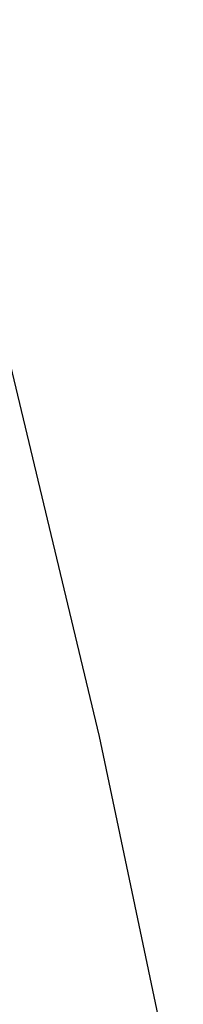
# Model space of a CAD drawing. Extents: x 0 to 370488, y 0 to 4202825.
# Tile 151 of 256: x 360068.385 to 360068.682, y 4200842.445 to 4200844.229. Entities that reach past the tile are written whole.
import ezdxf

# ---------------------------------------------------------------- set-up
doc = ezdxf.new("R2010")
doc.units = 0
doc.header["$LTSCALE"] = 0.5
doc.header["$MEASUREMENT"] = 0
doc.linetypes.add('CONTI', pattern=[0])
doc.layers.add('GORIZDEFAULT', color=32, linetype='CONTI')

msp = doc.modelspace()

# ---------------------------------------------------------------- linework, layer by layer
at = {"layer": 'GORIZDEFAULT', "color": 32}
msp.add_polyline3d([(360070.12, 4200832.46, 555.5), (360069.99, 4200834.03, 555.5), (360069.81, 4200835.6, 555.5), (360069.6, 4200837.17, 555.5), (360069.36, 4200838.71, 555.5), (360069.09, 4200840.19, 555.5), (360068.81, 4200841.6, 555.5), (360068.53, 4200842.93, 555.5), (360068.23, 4200844.18, 555.5), (360067.93, 4200845.38, 555.5), (360067.62, 4200846.57, 555.5), (360067.3, 4200847.75, 555.5), (360066.97, 4200848.97, 555.5), (360066.63, 4200850.24, 555.5), (360066.27, 4200851.58, 555.5), (360065.89, 4200852.97, 555.5), (360065.46, 4200854.4, 555.5), (360064.97, 4200855.84, 555.5), (360064.4, 4200857.26, 555.5), (360063.8365, 4200858.4554, 555.5)], dxfattribs=at)
msp.add_polyline3d([(360070.12, 4200832.46, 555.5), (360069.99, 4200834.03, 555.5), (360069.81, 4200835.6, 555.5), (360069.6, 4200837.17, 555.5), (360069.36, 4200838.71, 555.5), (360069.09, 4200840.19, 555.5), (360068.81, 4200841.6, 555.5), (360068.53, 4200842.93, 555.5), (360068.23, 4200844.18, 555.5), (360067.93, 4200845.38, 555.5), (360067.62, 4200846.57, 555.5), (360067.3, 4200847.75, 555.5), (360066.97, 4200848.97, 555.5), (360066.63, 4200850.24, 555.5), (360066.27, 4200851.58, 555.5), (360065.89, 4200852.97, 555.5), (360065.46, 4200854.4, 555.5), (360064.97, 4200855.84, 555.5), (360064.4, 4200857.26, 555.5), (360063.8365, 4200858.4554, 555.5)], dxfattribs=at)
msp.add_polyline3d([(360070.12, 4200832.46, 555.5), (360069.99, 4200834.03, 555.5), (360069.81, 4200835.6, 555.5), (360069.6, 4200837.17, 555.5), (360069.36, 4200838.71, 555.5), (360069.09, 4200840.19, 555.5), (360068.81, 4200841.6, 555.5), (360068.53, 4200842.93, 555.5), (360068.23, 4200844.18, 555.5), (360067.93, 4200845.38, 555.5), (360067.62, 4200846.57, 555.5), (360067.3, 4200847.75, 555.5), (360066.97, 4200848.97, 555.5), (360066.63, 4200850.24, 555.5), (360066.27, 4200851.58, 555.5), (360065.89, 4200852.97, 555.5), (360065.46, 4200854.4, 555.5), (360064.97, 4200855.84, 555.5), (360064.4, 4200857.26, 555.5), (360063.8365, 4200858.4554, 555.5)], dxfattribs=at)
msp.add_polyline3d([(360070.12, 4200832.46, 555.5), (360069.99, 4200834.03, 555.5), (360069.81, 4200835.6, 555.5), (360069.6, 4200837.17, 555.5), (360069.36, 4200838.71, 555.5), (360069.09, 4200840.19, 555.5), (360068.81, 4200841.6, 555.5), (360068.53, 4200842.93, 555.5), (360068.23, 4200844.18, 555.5), (360067.93, 4200845.38, 555.5), (360067.62, 4200846.57, 555.5), (360067.3, 4200847.75, 555.5), (360066.97, 4200848.97, 555.5), (360066.63, 4200850.24, 555.5), (360066.27, 4200851.58, 555.5), (360065.89, 4200852.97, 555.5), (360065.46, 4200854.4, 555.5), (360064.97, 4200855.84, 555.5), (360064.4, 4200857.26, 555.5), (360063.8365, 4200858.4554, 555.5)], dxfattribs=at)
msp.add_polyline3d([(360070.12, 4200832.46, 555.5), (360069.99, 4200834.03, 555.5), (360069.81, 4200835.6, 555.5), (360069.6, 4200837.17, 555.5), (360069.36, 4200838.71, 555.5), (360069.09, 4200840.19, 555.5), (360068.81, 4200841.6, 555.5), (360068.53, 4200842.93, 555.5), (360068.23, 4200844.18, 555.5), (360067.93, 4200845.38, 555.5), (360067.62, 4200846.57, 555.5), (360067.3, 4200847.75, 555.5), (360066.97, 4200848.97, 555.5), (360066.63, 4200850.24, 555.5), (360066.27, 4200851.58, 555.5), (360065.89, 4200852.97, 555.5), (360065.46, 4200854.4, 555.5), (360064.97, 4200855.84, 555.5), (360064.4, 4200857.26, 555.5), (360063.8365, 4200858.4554, 555.5)], dxfattribs=at)
msp.add_polyline3d([(360070.12, 4200832.46, 555.5), (360069.99, 4200834.03, 555.5), (360069.81, 4200835.6, 555.5), (360069.6, 4200837.17, 555.5), (360069.36, 4200838.71, 555.5), (360069.09, 4200840.19, 555.5), (360068.81, 4200841.6, 555.5), (360068.53, 4200842.93, 555.5), (360068.23, 4200844.18, 555.5), (360067.93, 4200845.38, 555.5), (360067.62, 4200846.57, 555.5), (360067.3, 4200847.75, 555.5), (360066.97, 4200848.97, 555.5), (360066.63, 4200850.24, 555.5), (360066.27, 4200851.58, 555.5), (360065.89, 4200852.97, 555.5), (360065.46, 4200854.4, 555.5), (360064.97, 4200855.84, 555.5), (360064.4, 4200857.26, 555.5), (360063.8365, 4200858.4554, 555.5)], dxfattribs=at)
msp.add_polyline3d([(360070.12, 4200832.46, 555.5), (360069.99, 4200834.03, 555.5), (360069.81, 4200835.6, 555.5), (360069.6, 4200837.17, 555.5), (360069.36, 4200838.71, 555.5), (360069.09, 4200840.19, 555.5), (360068.81, 4200841.6, 555.5), (360068.53, 4200842.93, 555.5), (360068.23, 4200844.18, 555.5), (360067.93, 4200845.38, 555.5), (360067.62, 4200846.57, 555.5), (360067.3, 4200847.75, 555.5), (360066.97, 4200848.97, 555.5), (360066.63, 4200850.24, 555.5), (360066.27, 4200851.58, 555.5), (360065.89, 4200852.97, 555.5), (360065.46, 4200854.4, 555.5), (360064.97, 4200855.84, 555.5), (360064.4, 4200857.26, 555.5), (360063.8365, 4200858.4554, 555.5)], dxfattribs=at)
msp.add_polyline3d([(360070.12, 4200832.46, 555.5), (360069.99, 4200834.03, 555.5), (360069.81, 4200835.6, 555.5), (360069.6, 4200837.17, 555.5), (360069.36, 4200838.71, 555.5), (360069.09, 4200840.19, 555.5), (360068.81, 4200841.6, 555.5), (360068.53, 4200842.93, 555.5), (360068.23, 4200844.18, 555.5), (360067.93, 4200845.38, 555.5), (360067.62, 4200846.57, 555.5), (360067.3, 4200847.75, 555.5), (360066.97, 4200848.97, 555.5), (360066.63, 4200850.24, 555.5), (360066.27, 4200851.58, 555.5), (360065.89, 4200852.97, 555.5), (360065.46, 4200854.4, 555.5), (360064.97, 4200855.84, 555.5), (360064.4, 4200857.26, 555.5), (360063.8365, 4200858.4554, 555.5)], dxfattribs=at)
msp.add_polyline3d([(360070.12, 4200832.46, 555.5), (360069.99, 4200834.03, 555.5), (360069.81, 4200835.6, 555.5), (360069.6, 4200837.17, 555.5), (360069.36, 4200838.71, 555.5), (360069.09, 4200840.19, 555.5), (360068.81, 4200841.6, 555.5), (360068.53, 4200842.93, 555.5), (360068.23, 4200844.18, 555.5), (360067.93, 4200845.38, 555.5), (360067.62, 4200846.57, 555.5), (360067.3, 4200847.75, 555.5), (360066.97, 4200848.97, 555.5), (360066.63, 4200850.24, 555.5), (360066.27, 4200851.58, 555.5), (360065.89, 4200852.97, 555.5), (360065.46, 4200854.4, 555.5), (360064.97, 4200855.84, 555.5), (360064.4, 4200857.26, 555.5), (360063.8365, 4200858.4554, 555.5)], dxfattribs=at)
msp.add_polyline3d([(360070.12, 4200832.46, 555.5), (360069.99, 4200834.03, 555.5), (360069.81, 4200835.6, 555.5), (360069.6, 4200837.17, 555.5), (360069.36, 4200838.71, 555.5), (360069.09, 4200840.19, 555.5), (360068.81, 4200841.6, 555.5), (360068.53, 4200842.93, 555.5), (360068.23, 4200844.18, 555.5), (360067.93, 4200845.38, 555.5), (360067.62, 4200846.57, 555.5), (360067.3, 4200847.75, 555.5), (360066.97, 4200848.97, 555.5), (360066.63, 4200850.24, 555.5), (360066.27, 4200851.58, 555.5), (360065.89, 4200852.97, 555.5), (360065.46, 4200854.4, 555.5), (360064.97, 4200855.84, 555.5), (360064.4, 4200857.26, 555.5), (360063.8365, 4200858.4554, 555.5)], dxfattribs=at)
msp.add_polyline3d([(360070.12, 4200832.46, 555.5), (360069.99, 4200834.03, 555.5), (360069.81, 4200835.6, 555.5), (360069.6, 4200837.17, 555.5), (360069.36, 4200838.71, 555.5), (360069.09, 4200840.19, 555.5), (360068.81, 4200841.6, 555.5), (360068.53, 4200842.93, 555.5), (360068.23, 4200844.18, 555.5), (360067.93, 4200845.38, 555.5), (360067.62, 4200846.57, 555.5), (360067.3, 4200847.75, 555.5), (360066.97, 4200848.97, 555.5), (360066.63, 4200850.24, 555.5), (360066.27, 4200851.58, 555.5), (360065.89, 4200852.97, 555.5), (360065.46, 4200854.4, 555.5), (360064.97, 4200855.84, 555.5), (360064.4, 4200857.26, 555.5), (360063.8365, 4200858.4554, 555.5)], dxfattribs=at)
msp.add_polyline3d([(360070.12, 4200832.46, 555.5), (360069.99, 4200834.03, 555.5), (360069.81, 4200835.6, 555.5), (360069.6, 4200837.17, 555.5), (360069.36, 4200838.71, 555.5), (360069.09, 4200840.19, 555.5), (360068.81, 4200841.6, 555.5), (360068.53, 4200842.93, 555.5), (360068.23, 4200844.18, 555.5), (360067.93, 4200845.38, 555.5), (360067.62, 4200846.57, 555.5), (360067.3, 4200847.75, 555.5), (360066.97, 4200848.97, 555.5), (360066.63, 4200850.24, 555.5), (360066.27, 4200851.58, 555.5), (360065.89, 4200852.97, 555.5), (360065.46, 4200854.4, 555.5), (360064.97, 4200855.84, 555.5), (360064.4, 4200857.26, 555.5), (360063.8365, 4200858.4554, 555.5)], dxfattribs=at)
msp.add_polyline3d([(360070.12, 4200832.46, 555.5), (360069.99, 4200834.03, 555.5), (360069.81, 4200835.6, 555.5), (360069.6, 4200837.17, 555.5), (360069.36, 4200838.71, 555.5), (360069.09, 4200840.19, 555.5), (360068.81, 4200841.6, 555.5), (360068.53, 4200842.93, 555.5), (360068.23, 4200844.18, 555.5), (360067.93, 4200845.38, 555.5), (360067.62, 4200846.57, 555.5), (360067.3, 4200847.75, 555.5), (360066.97, 4200848.97, 555.5), (360066.63, 4200850.24, 555.5), (360066.27, 4200851.58, 555.5), (360065.89, 4200852.97, 555.5), (360065.46, 4200854.4, 555.5), (360064.97, 4200855.84, 555.5), (360064.4, 4200857.26, 555.5), (360063.8365, 4200858.4554, 555.5)], dxfattribs=at)
msp.add_polyline3d([(360070.12, 4200832.46, 555.5), (360069.99, 4200834.03, 555.5), (360069.81, 4200835.6, 555.5), (360069.6, 4200837.17, 555.5), (360069.36, 4200838.71, 555.5), (360069.09, 4200840.19, 555.5), (360068.81, 4200841.6, 555.5), (360068.53, 4200842.93, 555.5), (360068.23, 4200844.18, 555.5), (360067.93, 4200845.38, 555.5), (360067.62, 4200846.57, 555.5), (360067.3, 4200847.75, 555.5), (360066.97, 4200848.97, 555.5), (360066.63, 4200850.24, 555.5), (360066.27, 4200851.58, 555.5), (360065.89, 4200852.97, 555.5), (360065.46, 4200854.4, 555.5), (360064.97, 4200855.84, 555.5), (360064.4, 4200857.26, 555.5), (360063.8365, 4200858.4554, 555.5)], dxfattribs=at)
msp.add_polyline3d([(360070.12, 4200832.46, 555.5), (360069.99, 4200834.03, 555.5), (360069.81, 4200835.6, 555.5), (360069.6, 4200837.17, 555.5), (360069.36, 4200838.71, 555.5), (360069.09, 4200840.19, 555.5), (360068.81, 4200841.6, 555.5), (360068.53, 4200842.93, 555.5), (360068.23, 4200844.18, 555.5), (360067.93, 4200845.38, 555.5), (360067.62, 4200846.57, 555.5), (360067.3, 4200847.75, 555.5), (360066.97, 4200848.97, 555.5), (360066.63, 4200850.24, 555.5), (360066.27, 4200851.58, 555.5), (360065.89, 4200852.97, 555.5), (360065.46, 4200854.4, 555.5), (360064.97, 4200855.84, 555.5), (360064.4, 4200857.26, 555.5), (360063.8365, 4200858.4554, 555.5)], dxfattribs=at)
msp.add_polyline3d([(360070.12, 4200832.46, 555.5), (360069.99, 4200834.03, 555.5), (360069.81, 4200835.6, 555.5), (360069.6, 4200837.17, 555.5), (360069.36, 4200838.71, 555.5), (360069.09, 4200840.19, 555.5), (360068.81, 4200841.6, 555.5), (360068.53, 4200842.93, 555.5), (360068.23, 4200844.18, 555.5), (360067.93, 4200845.38, 555.5), (360067.62, 4200846.57, 555.5), (360067.3, 4200847.75, 555.5), (360066.97, 4200848.97, 555.5), (360066.63, 4200850.24, 555.5), (360066.27, 4200851.58, 555.5), (360065.89, 4200852.97, 555.5), (360065.46, 4200854.4, 555.5), (360064.97, 4200855.84, 555.5), (360064.4, 4200857.26, 555.5), (360063.8365, 4200858.4554, 555.5)], dxfattribs=at)
msp.add_polyline3d([(360070.12, 4200832.46, 555.5), (360069.99, 4200834.03, 555.5), (360069.81, 4200835.6, 555.5), (360069.6, 4200837.17, 555.5), (360069.36, 4200838.71, 555.5), (360069.09, 4200840.19, 555.5), (360068.81, 4200841.6, 555.5), (360068.53, 4200842.93, 555.5), (360068.23, 4200844.18, 555.5), (360067.93, 4200845.38, 555.5), (360067.62, 4200846.57, 555.5), (360067.3, 4200847.75, 555.5), (360066.97, 4200848.97, 555.5), (360066.63, 4200850.24, 555.5), (360066.27, 4200851.58, 555.5), (360065.89, 4200852.97, 555.5), (360065.46, 4200854.4, 555.5), (360064.97, 4200855.84, 555.5), (360064.4, 4200857.26, 555.5), (360063.8365, 4200858.4554, 555.5)], dxfattribs=at)
msp.add_polyline3d([(360070.12, 4200832.46, 555.5), (360069.99, 4200834.03, 555.5), (360069.81, 4200835.6, 555.5), (360069.6, 4200837.17, 555.5), (360069.36, 4200838.71, 555.5), (360069.09, 4200840.19, 555.5), (360068.81, 4200841.6, 555.5), (360068.53, 4200842.93, 555.5), (360068.23, 4200844.18, 555.5), (360067.93, 4200845.38, 555.5), (360067.62, 4200846.57, 555.5), (360067.3, 4200847.75, 555.5), (360066.97, 4200848.97, 555.5), (360066.63, 4200850.24, 555.5), (360066.27, 4200851.58, 555.5), (360065.89, 4200852.97, 555.5), (360065.46, 4200854.4, 555.5), (360064.97, 4200855.84, 555.5), (360064.4, 4200857.26, 555.5), (360063.8365, 4200858.4554, 555.5)], dxfattribs=at)
msp.add_polyline3d([(360070.12, 4200832.46, 555.5), (360069.99, 4200834.03, 555.5), (360069.81, 4200835.6, 555.5), (360069.6, 4200837.17, 555.5), (360069.36, 4200838.71, 555.5), (360069.09, 4200840.19, 555.5), (360068.81, 4200841.6, 555.5), (360068.53, 4200842.93, 555.5), (360068.23, 4200844.18, 555.5), (360067.93, 4200845.38, 555.5), (360067.62, 4200846.57, 555.5), (360067.3, 4200847.75, 555.5), (360066.97, 4200848.97, 555.5), (360066.63, 4200850.24, 555.5), (360066.27, 4200851.58, 555.5), (360065.89, 4200852.97, 555.5), (360065.46, 4200854.4, 555.5), (360064.97, 4200855.84, 555.5), (360064.4, 4200857.26, 555.5), (360063.8365, 4200858.4554, 555.5)], dxfattribs=at)
msp.add_polyline3d([(360070.12, 4200832.46, 555.5), (360069.99, 4200834.03, 555.5), (360069.81, 4200835.6, 555.5), (360069.6, 4200837.17, 555.5), (360069.36, 4200838.71, 555.5), (360069.09, 4200840.19, 555.5), (360068.81, 4200841.6, 555.5), (360068.53, 4200842.93, 555.5), (360068.23, 4200844.18, 555.5), (360067.93, 4200845.38, 555.5), (360067.62, 4200846.57, 555.5), (360067.3, 4200847.75, 555.5), (360066.97, 4200848.97, 555.5), (360066.63, 4200850.24, 555.5), (360066.27, 4200851.58, 555.5), (360065.89, 4200852.97, 555.5), (360065.46, 4200854.4, 555.5), (360064.97, 4200855.84, 555.5), (360064.4, 4200857.26, 555.5), (360063.8365, 4200858.4554, 555.5)], dxfattribs=at)
msp.add_polyline3d([(360070.12, 4200832.46, 555.5), (360069.99, 4200834.03, 555.5), (360069.81, 4200835.6, 555.5), (360069.6, 4200837.17, 555.5), (360069.36, 4200838.71, 555.5), (360069.09, 4200840.19, 555.5), (360068.81, 4200841.6, 555.5), (360068.53, 4200842.93, 555.5), (360068.23, 4200844.18, 555.5), (360067.93, 4200845.38, 555.5), (360067.62, 4200846.57, 555.5), (360067.3, 4200847.75, 555.5), (360066.97, 4200848.97, 555.5), (360066.63, 4200850.24, 555.5), (360066.27, 4200851.58, 555.5), (360065.89, 4200852.97, 555.5), (360065.46, 4200854.4, 555.5), (360064.97, 4200855.84, 555.5), (360064.4, 4200857.26, 555.5), (360063.8365, 4200858.4554, 555.5)], dxfattribs=at)
msp.add_polyline3d([(360070.12, 4200832.46, 555.5), (360069.99, 4200834.03, 555.5), (360069.81, 4200835.6, 555.5), (360069.6, 4200837.17, 555.5), (360069.36, 4200838.71, 555.5), (360069.09, 4200840.19, 555.5), (360068.81, 4200841.6, 555.5), (360068.53, 4200842.93, 555.5), (360068.23, 4200844.18, 555.5), (360067.93, 4200845.38, 555.5), (360067.62, 4200846.57, 555.5), (360067.3, 4200847.75, 555.5), (360066.97, 4200848.97, 555.5), (360066.63, 4200850.24, 555.5), (360066.27, 4200851.58, 555.5), (360065.89, 4200852.97, 555.5), (360065.46, 4200854.4, 555.5), (360064.97, 4200855.84, 555.5), (360064.4, 4200857.26, 555.5), (360063.8365, 4200858.4554, 555.5)], dxfattribs=at)
msp.add_polyline3d([(360070.12, 4200832.46, 555.5), (360069.99, 4200834.03, 555.5), (360069.81, 4200835.6, 555.5), (360069.6, 4200837.17, 555.5), (360069.36, 4200838.71, 555.5), (360069.09, 4200840.19, 555.5), (360068.81, 4200841.6, 555.5), (360068.53, 4200842.93, 555.5), (360068.23, 4200844.18, 555.5), (360067.93, 4200845.38, 555.5), (360067.62, 4200846.57, 555.5), (360067.3, 4200847.75, 555.5), (360066.97, 4200848.97, 555.5), (360066.63, 4200850.24, 555.5), (360066.27, 4200851.58, 555.5), (360065.89, 4200852.97, 555.5), (360065.46, 4200854.4, 555.5), (360064.97, 4200855.84, 555.5), (360064.4, 4200857.26, 555.5), (360063.8365, 4200858.4554, 555.5)], dxfattribs=at)
msp.add_polyline3d([(360070.12, 4200832.46, 555.5), (360069.99, 4200834.03, 555.5), (360069.81, 4200835.6, 555.5), (360069.6, 4200837.17, 555.5), (360069.36, 4200838.71, 555.5), (360069.09, 4200840.19, 555.5), (360068.81, 4200841.6, 555.5), (360068.53, 4200842.93, 555.5), (360068.23, 4200844.18, 555.5), (360067.93, 4200845.38, 555.5), (360067.62, 4200846.57, 555.5), (360067.3, 4200847.75, 555.5), (360066.97, 4200848.97, 555.5), (360066.63, 4200850.24, 555.5), (360066.27, 4200851.58, 555.5), (360065.89, 4200852.97, 555.5), (360065.46, 4200854.4, 555.5), (360064.97, 4200855.84, 555.5), (360064.4, 4200857.26, 555.5), (360063.8365, 4200858.4554, 555.5)], dxfattribs=at)
msp.add_polyline3d([(360070.12, 4200832.46, 555.5), (360069.99, 4200834.03, 555.5), (360069.81, 4200835.6, 555.5), (360069.6, 4200837.17, 555.5), (360069.36, 4200838.71, 555.5), (360069.09, 4200840.19, 555.5), (360068.81, 4200841.6, 555.5), (360068.53, 4200842.93, 555.5), (360068.23, 4200844.18, 555.5), (360067.93, 4200845.38, 555.5), (360067.62, 4200846.57, 555.5), (360067.3, 4200847.75, 555.5), (360066.97, 4200848.97, 555.5), (360066.63, 4200850.24, 555.5), (360066.27, 4200851.58, 555.5), (360065.89, 4200852.97, 555.5), (360065.46, 4200854.4, 555.5), (360064.97, 4200855.84, 555.5), (360064.4, 4200857.26, 555.5), (360063.8365, 4200858.4554, 555.5)], dxfattribs=at)
msp.add_polyline3d([(360070.12, 4200832.46, 555.5), (360069.99, 4200834.03, 555.5), (360069.81, 4200835.6, 555.5), (360069.6, 4200837.17, 555.5), (360069.36, 4200838.71, 555.5), (360069.09, 4200840.19, 555.5), (360068.81, 4200841.6, 555.5), (360068.53, 4200842.93, 555.5), (360068.23, 4200844.18, 555.5), (360067.93, 4200845.38, 555.5), (360067.62, 4200846.57, 555.5), (360067.3, 4200847.75, 555.5), (360066.97, 4200848.97, 555.5), (360066.63, 4200850.24, 555.5), (360066.27, 4200851.58, 555.5), (360065.89, 4200852.97, 555.5), (360065.46, 4200854.4, 555.5), (360064.97, 4200855.84, 555.5), (360064.4, 4200857.26, 555.5), (360063.8365, 4200858.4554, 555.5)], dxfattribs=at)
msp.add_polyline3d([(360070.12, 4200832.46, 555.5), (360069.99, 4200834.03, 555.5), (360069.81, 4200835.6, 555.5), (360069.6, 4200837.17, 555.5), (360069.36, 4200838.71, 555.5), (360069.09, 4200840.19, 555.5), (360068.81, 4200841.6, 555.5), (360068.53, 4200842.93, 555.5), (360068.23, 4200844.18, 555.5), (360067.93, 4200845.38, 555.5), (360067.62, 4200846.57, 555.5), (360067.3, 4200847.75, 555.5), (360066.97, 4200848.97, 555.5), (360066.63, 4200850.24, 555.5), (360066.27, 4200851.58, 555.5), (360065.89, 4200852.97, 555.5), (360065.46, 4200854.4, 555.5), (360064.97, 4200855.84, 555.5), (360064.4, 4200857.26, 555.5), (360063.8365, 4200858.4554, 555.5)], dxfattribs=at)
msp.add_polyline3d([(360070.12, 4200832.46, 555.5), (360069.99, 4200834.03, 555.5), (360069.81, 4200835.6, 555.5), (360069.6, 4200837.17, 555.5), (360069.36, 4200838.71, 555.5), (360069.09, 4200840.19, 555.5), (360068.81, 4200841.6, 555.5), (360068.53, 4200842.93, 555.5), (360068.23, 4200844.18, 555.5), (360067.93, 4200845.38, 555.5), (360067.62, 4200846.57, 555.5), (360067.3, 4200847.75, 555.5), (360066.97, 4200848.97, 555.5), (360066.63, 4200850.24, 555.5), (360066.27, 4200851.58, 555.5), (360065.89, 4200852.97, 555.5), (360065.46, 4200854.4, 555.5), (360064.97, 4200855.84, 555.5), (360064.4, 4200857.26, 555.5), (360063.8365, 4200858.4554, 555.5)], dxfattribs=at)
msp.add_polyline3d([(360070.12, 4200832.46, 555.5), (360069.99, 4200834.03, 555.5), (360069.81, 4200835.6, 555.5), (360069.6, 4200837.17, 555.5), (360069.36, 4200838.71, 555.5), (360069.09, 4200840.19, 555.5), (360068.81, 4200841.6, 555.5), (360068.53, 4200842.93, 555.5), (360068.23, 4200844.18, 555.5), (360067.93, 4200845.38, 555.5), (360067.62, 4200846.57, 555.5), (360067.3, 4200847.75, 555.5), (360066.97, 4200848.97, 555.5), (360066.63, 4200850.24, 555.5), (360066.27, 4200851.58, 555.5), (360065.89, 4200852.97, 555.5), (360065.46, 4200854.4, 555.5), (360064.97, 4200855.84, 555.5), (360064.4, 4200857.26, 555.5), (360063.8365, 4200858.4554, 555.5)], dxfattribs=at)
msp.add_polyline3d([(360070.12, 4200832.46, 555.5), (360069.99, 4200834.03, 555.5), (360069.81, 4200835.6, 555.5), (360069.6, 4200837.17, 555.5), (360069.36, 4200838.71, 555.5), (360069.09, 4200840.19, 555.5), (360068.81, 4200841.6, 555.5), (360068.53, 4200842.93, 555.5), (360068.23, 4200844.18, 555.5), (360067.93, 4200845.38, 555.5), (360067.62, 4200846.57, 555.5), (360067.3, 4200847.75, 555.5), (360066.97, 4200848.97, 555.5), (360066.63, 4200850.24, 555.5), (360066.27, 4200851.58, 555.5), (360065.89, 4200852.97, 555.5), (360065.46, 4200854.4, 555.5), (360064.97, 4200855.84, 555.5), (360064.4, 4200857.26, 555.5), (360063.8365, 4200858.4554, 555.5)], dxfattribs=at)
msp.add_polyline3d([(360070.12, 4200832.46, 555.5), (360069.99, 4200834.03, 555.5), (360069.81, 4200835.6, 555.5), (360069.6, 4200837.17, 555.5), (360069.36, 4200838.71, 555.5), (360069.09, 4200840.19, 555.5), (360068.81, 4200841.6, 555.5), (360068.53, 4200842.93, 555.5), (360068.23, 4200844.18, 555.5), (360067.93, 4200845.38, 555.5), (360067.62, 4200846.57, 555.5), (360067.3, 4200847.75, 555.5), (360066.97, 4200848.97, 555.5), (360066.63, 4200850.24, 555.5), (360066.27, 4200851.58, 555.5), (360065.89, 4200852.97, 555.5), (360065.46, 4200854.4, 555.5), (360064.97, 4200855.84, 555.5), (360064.4, 4200857.26, 555.5), (360063.8365, 4200858.4554, 555.5)], dxfattribs=at)
msp.add_polyline3d([(360070.12, 4200832.46, 555.5), (360069.99, 4200834.03, 555.5), (360069.81, 4200835.6, 555.5), (360069.6, 4200837.17, 555.5), (360069.36, 4200838.71, 555.5), (360069.09, 4200840.19, 555.5), (360068.81, 4200841.6, 555.5), (360068.53, 4200842.93, 555.5), (360068.23, 4200844.18, 555.5), (360067.93, 4200845.38, 555.5), (360067.62, 4200846.57, 555.5), (360067.3, 4200847.75, 555.5), (360066.97, 4200848.97, 555.5), (360066.63, 4200850.24, 555.5), (360066.27, 4200851.58, 555.5), (360065.89, 4200852.97, 555.5), (360065.46, 4200854.4, 555.5), (360064.97, 4200855.84, 555.5), (360064.4, 4200857.26, 555.5), (360063.8365, 4200858.4554, 555.5)], dxfattribs=at)
msp.add_polyline3d([(360070.12, 4200832.46, 555.5), (360069.99, 4200834.03, 555.5), (360069.81, 4200835.6, 555.5), (360069.6, 4200837.17, 555.5), (360069.36, 4200838.71, 555.5), (360069.09, 4200840.19, 555.5), (360068.81, 4200841.6, 555.5), (360068.53, 4200842.93, 555.5), (360068.23, 4200844.18, 555.5), (360067.93, 4200845.38, 555.5), (360067.62, 4200846.57, 555.5), (360067.3, 4200847.75, 555.5), (360066.97, 4200848.97, 555.5), (360066.63, 4200850.24, 555.5), (360066.27, 4200851.58, 555.5), (360065.89, 4200852.97, 555.5), (360065.46, 4200854.4, 555.5), (360064.97, 4200855.84, 555.5), (360064.4, 4200857.26, 555.5), (360063.8365, 4200858.4554, 555.5)], dxfattribs=at)
msp.add_polyline3d([(360070.12, 4200832.46, 555.5), (360069.99, 4200834.03, 555.5), (360069.81, 4200835.6, 555.5), (360069.6, 4200837.17, 555.5), (360069.36, 4200838.71, 555.5), (360069.09, 4200840.19, 555.5), (360068.81, 4200841.6, 555.5), (360068.53, 4200842.93, 555.5), (360068.23, 4200844.18, 555.5), (360067.93, 4200845.38, 555.5), (360067.62, 4200846.57, 555.5), (360067.3, 4200847.75, 555.5), (360066.97, 4200848.97, 555.5), (360066.63, 4200850.24, 555.5), (360066.27, 4200851.58, 555.5), (360065.89, 4200852.97, 555.5), (360065.46, 4200854.4, 555.5), (360064.97, 4200855.84, 555.5), (360064.4, 4200857.26, 555.5), (360063.8365, 4200858.4554, 555.5)], dxfattribs=at)
msp.add_polyline3d([(360070.12, 4200832.46, 555.5), (360069.99, 4200834.03, 555.5), (360069.81, 4200835.6, 555.5), (360069.6, 4200837.17, 555.5), (360069.36, 4200838.71, 555.5), (360069.09, 4200840.19, 555.5), (360068.81, 4200841.6, 555.5), (360068.53, 4200842.93, 555.5), (360068.23, 4200844.18, 555.5), (360067.93, 4200845.38, 555.5), (360067.62, 4200846.57, 555.5), (360067.3, 4200847.75, 555.5), (360066.97, 4200848.97, 555.5), (360066.63, 4200850.24, 555.5), (360066.27, 4200851.58, 555.5), (360065.89, 4200852.97, 555.5), (360065.46, 4200854.4, 555.5), (360064.97, 4200855.84, 555.5), (360064.4, 4200857.26, 555.5), (360063.8365, 4200858.4554, 555.5)], dxfattribs=at)
msp.add_polyline3d([(360070.12, 4200832.46, 555.5), (360069.99, 4200834.03, 555.5), (360069.81, 4200835.6, 555.5), (360069.6, 4200837.17, 555.5), (360069.36, 4200838.71, 555.5), (360069.09, 4200840.19, 555.5), (360068.81, 4200841.6, 555.5), (360068.53, 4200842.93, 555.5), (360068.23, 4200844.18, 555.5), (360067.93, 4200845.38, 555.5), (360067.62, 4200846.57, 555.5), (360067.3, 4200847.75, 555.5), (360066.97, 4200848.97, 555.5), (360066.63, 4200850.24, 555.5), (360066.27, 4200851.58, 555.5), (360065.89, 4200852.97, 555.5), (360065.46, 4200854.4, 555.5), (360064.97, 4200855.84, 555.5), (360064.4, 4200857.26, 555.5), (360063.8365, 4200858.4554, 555.5)], dxfattribs=at)
msp.add_polyline3d([(360070.12, 4200832.46, 555.5), (360069.99, 4200834.03, 555.5), (360069.81, 4200835.6, 555.5), (360069.6, 4200837.17, 555.5), (360069.36, 4200838.71, 555.5), (360069.09, 4200840.19, 555.5), (360068.81, 4200841.6, 555.5), (360068.53, 4200842.93, 555.5), (360068.23, 4200844.18, 555.5), (360067.93, 4200845.38, 555.5), (360067.62, 4200846.57, 555.5), (360067.3, 4200847.75, 555.5), (360066.97, 4200848.97, 555.5), (360066.63, 4200850.24, 555.5), (360066.27, 4200851.58, 555.5), (360065.89, 4200852.97, 555.5), (360065.46, 4200854.4, 555.5), (360064.97, 4200855.84, 555.5), (360064.4, 4200857.26, 555.5), (360063.8365, 4200858.4554, 555.5)], dxfattribs=at)
msp.add_polyline3d([(360070.12, 4200832.46, 555.5), (360069.99, 4200834.03, 555.5), (360069.81, 4200835.6, 555.5), (360069.6, 4200837.17, 555.5), (360069.36, 4200838.71, 555.5), (360069.09, 4200840.19, 555.5), (360068.81, 4200841.6, 555.5), (360068.53, 4200842.93, 555.5), (360068.23, 4200844.18, 555.5), (360067.93, 4200845.38, 555.5), (360067.62, 4200846.57, 555.5), (360067.3, 4200847.75, 555.5), (360066.97, 4200848.97, 555.5), (360066.63, 4200850.24, 555.5), (360066.27, 4200851.58, 555.5), (360065.89, 4200852.97, 555.5), (360065.46, 4200854.4, 555.5), (360064.97, 4200855.84, 555.5), (360064.4, 4200857.26, 555.5), (360063.8365, 4200858.4554, 555.5)], dxfattribs=at)
msp.add_polyline3d([(360070.12, 4200832.46, 555.5), (360069.99, 4200834.03, 555.5), (360069.81, 4200835.6, 555.5), (360069.6, 4200837.17, 555.5), (360069.36, 4200838.71, 555.5), (360069.09, 4200840.19, 555.5), (360068.81, 4200841.6, 555.5), (360068.53, 4200842.93, 555.5), (360068.23, 4200844.18, 555.5), (360067.93, 4200845.38, 555.5), (360067.62, 4200846.57, 555.5), (360067.3, 4200847.75, 555.5), (360066.97, 4200848.97, 555.5), (360066.63, 4200850.24, 555.5), (360066.27, 4200851.58, 555.5), (360065.89, 4200852.97, 555.5), (360065.46, 4200854.4, 555.5), (360064.97, 4200855.84, 555.5), (360064.4, 4200857.26, 555.5), (360063.8365, 4200858.4554, 555.5)], dxfattribs=at)
msp.add_polyline3d([(360070.12, 4200832.46, 555.5), (360069.99, 4200834.03, 555.5), (360069.81, 4200835.6, 555.5), (360069.6, 4200837.17, 555.5), (360069.36, 4200838.71, 555.5), (360069.09, 4200840.19, 555.5), (360068.81, 4200841.6, 555.5), (360068.53, 4200842.93, 555.5), (360068.23, 4200844.18, 555.5), (360067.93, 4200845.38, 555.5), (360067.62, 4200846.57, 555.5), (360067.3, 4200847.75, 555.5), (360066.97, 4200848.97, 555.5), (360066.63, 4200850.24, 555.5), (360066.27, 4200851.58, 555.5), (360065.89, 4200852.97, 555.5), (360065.46, 4200854.4, 555.5), (360064.97, 4200855.84, 555.5), (360064.4, 4200857.26, 555.5), (360063.8365, 4200858.4554, 555.5)], dxfattribs=at)
msp.add_polyline3d([(360070.12, 4200832.46, 555.5), (360069.99, 4200834.03, 555.5), (360069.81, 4200835.6, 555.5), (360069.6, 4200837.17, 555.5), (360069.36, 4200838.71, 555.5), (360069.09, 4200840.19, 555.5), (360068.81, 4200841.6, 555.5), (360068.53, 4200842.93, 555.5), (360068.23, 4200844.18, 555.5), (360067.93, 4200845.38, 555.5), (360067.62, 4200846.57, 555.5), (360067.3, 4200847.75, 555.5), (360066.97, 4200848.97, 555.5), (360066.63, 4200850.24, 555.5), (360066.27, 4200851.58, 555.5), (360065.89, 4200852.97, 555.5), (360065.46, 4200854.4, 555.5), (360064.97, 4200855.84, 555.5), (360064.4, 4200857.26, 555.5), (360063.8365, 4200858.4554, 555.5)], dxfattribs=at)
msp.add_polyline3d([(360070.12, 4200832.46, 555.5), (360069.99, 4200834.03, 555.5), (360069.81, 4200835.6, 555.5), (360069.6, 4200837.17, 555.5), (360069.36, 4200838.71, 555.5), (360069.09, 4200840.19, 555.5), (360068.81, 4200841.6, 555.5), (360068.53, 4200842.93, 555.5), (360068.23, 4200844.18, 555.5), (360067.93, 4200845.38, 555.5), (360067.62, 4200846.57, 555.5), (360067.3, 4200847.75, 555.5), (360066.97, 4200848.97, 555.5), (360066.63, 4200850.24, 555.5), (360066.27, 4200851.58, 555.5), (360065.89, 4200852.97, 555.5), (360065.46, 4200854.4, 555.5), (360064.97, 4200855.84, 555.5), (360064.4, 4200857.26, 555.5), (360063.8365, 4200858.4554, 555.5)], dxfattribs=at)
msp.add_polyline3d([(360070.12, 4200832.46, 555.5), (360069.99, 4200834.03, 555.5), (360069.81, 4200835.6, 555.5), (360069.6, 4200837.17, 555.5), (360069.36, 4200838.71, 555.5), (360069.09, 4200840.19, 555.5), (360068.81, 4200841.6, 555.5), (360068.53, 4200842.93, 555.5), (360068.23, 4200844.18, 555.5), (360067.93, 4200845.38, 555.5), (360067.62, 4200846.57, 555.5), (360067.3, 4200847.75, 555.5), (360066.97, 4200848.97, 555.5), (360066.63, 4200850.24, 555.5), (360066.27, 4200851.58, 555.5), (360065.89, 4200852.97, 555.5), (360065.46, 4200854.4, 555.5), (360064.97, 4200855.84, 555.5), (360064.4, 4200857.26, 555.5), (360063.8365, 4200858.4554, 555.5)], dxfattribs=at)
msp.add_polyline3d([(360070.12, 4200832.46, 555.5), (360069.99, 4200834.03, 555.5), (360069.81, 4200835.6, 555.5), (360069.6, 4200837.17, 555.5), (360069.36, 4200838.71, 555.5), (360069.09, 4200840.19, 555.5), (360068.81, 4200841.6, 555.5), (360068.53, 4200842.93, 555.5), (360068.23, 4200844.18, 555.5), (360067.93, 4200845.38, 555.5), (360067.62, 4200846.57, 555.5), (360067.3, 4200847.75, 555.5), (360066.97, 4200848.97, 555.5), (360066.63, 4200850.24, 555.5), (360066.27, 4200851.58, 555.5), (360065.89, 4200852.97, 555.5), (360065.46, 4200854.4, 555.5), (360064.97, 4200855.84, 555.5), (360064.4, 4200857.26, 555.5), (360063.8365, 4200858.4554, 555.5)], dxfattribs=at)
msp.add_polyline3d([(360070.12, 4200832.46, 555.5), (360069.99, 4200834.03, 555.5), (360069.81, 4200835.6, 555.5), (360069.6, 4200837.17, 555.5), (360069.36, 4200838.71, 555.5), (360069.09, 4200840.19, 555.5), (360068.81, 4200841.6, 555.5), (360068.53, 4200842.93, 555.5), (360068.23, 4200844.18, 555.5), (360067.93, 4200845.38, 555.5), (360067.62, 4200846.57, 555.5), (360067.3, 4200847.75, 555.5), (360066.97, 4200848.97, 555.5), (360066.63, 4200850.24, 555.5), (360066.27, 4200851.58, 555.5), (360065.89, 4200852.97, 555.5), (360065.46, 4200854.4, 555.5), (360064.97, 4200855.84, 555.5), (360064.4, 4200857.26, 555.5), (360063.8365, 4200858.4554, 555.5)], dxfattribs=at)
msp.add_polyline3d([(360070.12, 4200832.46, 555.5), (360069.99, 4200834.03, 555.5), (360069.81, 4200835.6, 555.5), (360069.6, 4200837.17, 555.5), (360069.36, 4200838.71, 555.5), (360069.09, 4200840.19, 555.5), (360068.81, 4200841.6, 555.5), (360068.53, 4200842.93, 555.5), (360068.23, 4200844.18, 555.5), (360067.93, 4200845.38, 555.5), (360067.62, 4200846.57, 555.5), (360067.3, 4200847.75, 555.5), (360066.97, 4200848.97, 555.5), (360066.63, 4200850.24, 555.5), (360066.27, 4200851.58, 555.5), (360065.89, 4200852.97, 555.5), (360065.46, 4200854.4, 555.5), (360064.97, 4200855.84, 555.5), (360064.4, 4200857.26, 555.5), (360063.8365, 4200858.4554, 555.5)], dxfattribs=at)
msp.add_polyline3d([(360070.12, 4200832.46, 555.5), (360069.99, 4200834.03, 555.5), (360069.81, 4200835.6, 555.5), (360069.6, 4200837.17, 555.5), (360069.36, 4200838.71, 555.5), (360069.09, 4200840.19, 555.5), (360068.81, 4200841.6, 555.5), (360068.53, 4200842.93, 555.5), (360068.23, 4200844.18, 555.5), (360067.93, 4200845.38, 555.5), (360067.62, 4200846.57, 555.5), (360067.3, 4200847.75, 555.5), (360066.97, 4200848.97, 555.5), (360066.63, 4200850.24, 555.5), (360066.27, 4200851.58, 555.5), (360065.89, 4200852.97, 555.5), (360065.46, 4200854.4, 555.5), (360064.97, 4200855.84, 555.5), (360064.4, 4200857.26, 555.5), (360063.8365, 4200858.4554, 555.5)], dxfattribs=at)
msp.add_polyline3d([(360070.12, 4200832.46, 555.5), (360069.99, 4200834.03, 555.5), (360069.81, 4200835.6, 555.5), (360069.6, 4200837.17, 555.5), (360069.36, 4200838.71, 555.5), (360069.09, 4200840.19, 555.5), (360068.81, 4200841.6, 555.5), (360068.53, 4200842.93, 555.5), (360068.23, 4200844.18, 555.5), (360067.93, 4200845.38, 555.5), (360067.62, 4200846.57, 555.5), (360067.3, 4200847.75, 555.5), (360066.97, 4200848.97, 555.5), (360066.63, 4200850.24, 555.5), (360066.27, 4200851.58, 555.5), (360065.89, 4200852.97, 555.5), (360065.46, 4200854.4, 555.5), (360064.97, 4200855.84, 555.5), (360064.4, 4200857.26, 555.5), (360063.8365, 4200858.4554, 555.5)], dxfattribs=at)
msp.add_polyline3d([(360070.12, 4200832.46, 555.5), (360069.99, 4200834.03, 555.5), (360069.81, 4200835.6, 555.5), (360069.6, 4200837.17, 555.5), (360069.36, 4200838.71, 555.5), (360069.09, 4200840.19, 555.5), (360068.81, 4200841.6, 555.5), (360068.53, 4200842.93, 555.5), (360068.23, 4200844.18, 555.5), (360067.93, 4200845.38, 555.5), (360067.62, 4200846.57, 555.5), (360067.3, 4200847.75, 555.5), (360066.97, 4200848.97, 555.5), (360066.63, 4200850.24, 555.5), (360066.27, 4200851.58, 555.5), (360065.89, 4200852.97, 555.5), (360065.46, 4200854.4, 555.5), (360064.97, 4200855.84, 555.5), (360064.4, 4200857.26, 555.5), (360063.8365, 4200858.4554, 555.5)], dxfattribs=at)
msp.add_polyline3d([(360070.12, 4200832.46, 555.5), (360069.99, 4200834.03, 555.5), (360069.81, 4200835.6, 555.5), (360069.6, 4200837.17, 555.5), (360069.36, 4200838.71, 555.5), (360069.09, 4200840.19, 555.5), (360068.81, 4200841.6, 555.5), (360068.53, 4200842.93, 555.5), (360068.23, 4200844.18, 555.5), (360067.93, 4200845.38, 555.5), (360067.62, 4200846.57, 555.5), (360067.3, 4200847.75, 555.5), (360066.97, 4200848.97, 555.5), (360066.63, 4200850.24, 555.5), (360066.27, 4200851.58, 555.5), (360065.89, 4200852.97, 555.5), (360065.46, 4200854.4, 555.5), (360064.97, 4200855.84, 555.5), (360064.4, 4200857.26, 555.5), (360063.8365, 4200858.4554, 555.5)], dxfattribs=at)
msp.add_polyline3d([(360070.12, 4200832.46, 555.5), (360069.99, 4200834.03, 555.5), (360069.81, 4200835.6, 555.5), (360069.6, 4200837.17, 555.5), (360069.36, 4200838.71, 555.5), (360069.09, 4200840.19, 555.5), (360068.81, 4200841.6, 555.5), (360068.53, 4200842.93, 555.5), (360068.23, 4200844.18, 555.5), (360067.93, 4200845.38, 555.5), (360067.62, 4200846.57, 555.5), (360067.3, 4200847.75, 555.5), (360066.97, 4200848.97, 555.5), (360066.63, 4200850.24, 555.5), (360066.27, 4200851.58, 555.5), (360065.89, 4200852.97, 555.5), (360065.46, 4200854.4, 555.5), (360064.97, 4200855.84, 555.5), (360064.4, 4200857.26, 555.5), (360063.8365, 4200858.4554, 555.5)], dxfattribs=at)
msp.add_polyline3d([(360070.12, 4200832.46, 555.5), (360069.99, 4200834.03, 555.5), (360069.81, 4200835.6, 555.5), (360069.6, 4200837.17, 555.5), (360069.36, 4200838.71, 555.5), (360069.09, 4200840.19, 555.5), (360068.81, 4200841.6, 555.5), (360068.53, 4200842.93, 555.5), (360068.23, 4200844.18, 555.5), (360067.93, 4200845.38, 555.5), (360067.62, 4200846.57, 555.5), (360067.3, 4200847.75, 555.5), (360066.97, 4200848.97, 555.5), (360066.63, 4200850.24, 555.5), (360066.27, 4200851.58, 555.5), (360065.89, 4200852.97, 555.5), (360065.46, 4200854.4, 555.5), (360064.97, 4200855.84, 555.5), (360064.4, 4200857.26, 555.5), (360063.8365, 4200858.4554, 555.5)], dxfattribs=at)
msp.add_polyline3d([(360070.12, 4200832.46, 555.5), (360069.99, 4200834.03, 555.5), (360069.81, 4200835.6, 555.5), (360069.6, 4200837.17, 555.5), (360069.36, 4200838.71, 555.5), (360069.09, 4200840.19, 555.5), (360068.81, 4200841.6, 555.5), (360068.53, 4200842.93, 555.5), (360068.23, 4200844.18, 555.5), (360067.93, 4200845.38, 555.5), (360067.62, 4200846.57, 555.5), (360067.3, 4200847.75, 555.5), (360066.97, 4200848.97, 555.5), (360066.63, 4200850.24, 555.5), (360066.27, 4200851.58, 555.5), (360065.89, 4200852.97, 555.5), (360065.46, 4200854.4, 555.5), (360064.97, 4200855.84, 555.5), (360064.4, 4200857.26, 555.5), (360063.8365, 4200858.4554, 555.5)], dxfattribs=at)
msp.add_polyline3d([(360070.12, 4200832.46, 555.5), (360069.99, 4200834.03, 555.5), (360069.81, 4200835.6, 555.5), (360069.6, 4200837.17, 555.5), (360069.36, 4200838.71, 555.5), (360069.09, 4200840.19, 555.5), (360068.81, 4200841.6, 555.5), (360068.53, 4200842.93, 555.5), (360068.23, 4200844.18, 555.5), (360067.93, 4200845.38, 555.5), (360067.62, 4200846.57, 555.5), (360067.3, 4200847.75, 555.5), (360066.97, 4200848.97, 555.5), (360066.63, 4200850.24, 555.5), (360066.27, 4200851.58, 555.5), (360065.89, 4200852.97, 555.5), (360065.46, 4200854.4, 555.5), (360064.97, 4200855.84, 555.5), (360064.4, 4200857.26, 555.5), (360063.8365, 4200858.4554, 555.5)], dxfattribs=at)
msp.add_polyline3d([(360070.12, 4200832.46, 555.5), (360069.99, 4200834.03, 555.5), (360069.81, 4200835.6, 555.5), (360069.6, 4200837.17, 555.5), (360069.36, 4200838.71, 555.5), (360069.09, 4200840.19, 555.5), (360068.81, 4200841.6, 555.5), (360068.53, 4200842.93, 555.5), (360068.23, 4200844.18, 555.5), (360067.93, 4200845.38, 555.5), (360067.62, 4200846.57, 555.5), (360067.3, 4200847.75, 555.5), (360066.97, 4200848.97, 555.5), (360066.63, 4200850.24, 555.5), (360066.27, 4200851.58, 555.5), (360065.89, 4200852.97, 555.5), (360065.46, 4200854.4, 555.5), (360064.97, 4200855.84, 555.5), (360064.4, 4200857.26, 555.5), (360063.8365, 4200858.4554, 555.5)], dxfattribs=at)
msp.add_polyline3d([(360070.12, 4200832.46, 555.5), (360069.99, 4200834.03, 555.5), (360069.81, 4200835.6, 555.5), (360069.6, 4200837.17, 555.5), (360069.36, 4200838.71, 555.5), (360069.09, 4200840.19, 555.5), (360068.81, 4200841.6, 555.5), (360068.53, 4200842.93, 555.5), (360068.23, 4200844.18, 555.5), (360067.93, 4200845.38, 555.5), (360067.62, 4200846.57, 555.5), (360067.3, 4200847.75, 555.5), (360066.97, 4200848.97, 555.5), (360066.63, 4200850.24, 555.5), (360066.27, 4200851.58, 555.5), (360065.89, 4200852.97, 555.5), (360065.46, 4200854.4, 555.5), (360064.97, 4200855.84, 555.5), (360064.4, 4200857.26, 555.5), (360063.8365, 4200858.4554, 555.5)], dxfattribs=at)
msp.add_polyline3d([(360070.12, 4200832.46, 555.5), (360069.99, 4200834.03, 555.5), (360069.81, 4200835.6, 555.5), (360069.6, 4200837.17, 555.5), (360069.36, 4200838.71, 555.5), (360069.09, 4200840.19, 555.5), (360068.81, 4200841.6, 555.5), (360068.53, 4200842.93, 555.5), (360068.23, 4200844.18, 555.5), (360067.93, 4200845.38, 555.5), (360067.62, 4200846.57, 555.5), (360067.3, 4200847.75, 555.5), (360066.97, 4200848.97, 555.5), (360066.63, 4200850.24, 555.5), (360066.27, 4200851.58, 555.5), (360065.89, 4200852.97, 555.5), (360065.46, 4200854.4, 555.5), (360064.97, 4200855.84, 555.5), (360064.4, 4200857.26, 555.5), (360063.8365, 4200858.4554, 555.5)], dxfattribs=at)
msp.add_polyline3d([(360070.12, 4200832.46, 555.5), (360069.99, 4200834.03, 555.5), (360069.81, 4200835.6, 555.5), (360069.6, 4200837.17, 555.5), (360069.36, 4200838.71, 555.5), (360069.09, 4200840.19, 555.5), (360068.81, 4200841.6, 555.5), (360068.53, 4200842.93, 555.5), (360068.23, 4200844.18, 555.5), (360067.93, 4200845.38, 555.5), (360067.62, 4200846.57, 555.5), (360067.3, 4200847.75, 555.5), (360066.97, 4200848.97, 555.5), (360066.63, 4200850.24, 555.5), (360066.27, 4200851.58, 555.5), (360065.89, 4200852.97, 555.5), (360065.46, 4200854.4, 555.5), (360064.97, 4200855.84, 555.5), (360064.4, 4200857.26, 555.5), (360063.8365, 4200858.4554, 555.5)], dxfattribs=at)
msp.add_polyline3d([(360070.12, 4200832.46, 555.5), (360069.99, 4200834.03, 555.5), (360069.81, 4200835.6, 555.5), (360069.6, 4200837.17, 555.5), (360069.36, 4200838.71, 555.5), (360069.09, 4200840.19, 555.5), (360068.81, 4200841.6, 555.5), (360068.53, 4200842.93, 555.5), (360068.23, 4200844.18, 555.5), (360067.93, 4200845.38, 555.5), (360067.62, 4200846.57, 555.5), (360067.3, 4200847.75, 555.5), (360066.97, 4200848.97, 555.5), (360066.63, 4200850.24, 555.5), (360066.27, 4200851.58, 555.5), (360065.89, 4200852.97, 555.5), (360065.46, 4200854.4, 555.5), (360064.97, 4200855.84, 555.5), (360064.4, 4200857.26, 555.5), (360063.8365, 4200858.4554, 555.5)], dxfattribs=at)
msp.add_polyline3d([(360070.12, 4200832.46, 555.5), (360069.99, 4200834.03, 555.5), (360069.81, 4200835.6, 555.5), (360069.6, 4200837.17, 555.5), (360069.36, 4200838.71, 555.5), (360069.09, 4200840.19, 555.5), (360068.81, 4200841.6, 555.5), (360068.53, 4200842.93, 555.5), (360068.23, 4200844.18, 555.5), (360067.93, 4200845.38, 555.5), (360067.62, 4200846.57, 555.5), (360067.3, 4200847.75, 555.5), (360066.97, 4200848.97, 555.5), (360066.63, 4200850.24, 555.5), (360066.27, 4200851.58, 555.5), (360065.89, 4200852.97, 555.5), (360065.46, 4200854.4, 555.5), (360064.97, 4200855.84, 555.5), (360064.4, 4200857.26, 555.5), (360063.8365, 4200858.4554, 555.5)], dxfattribs=at)
msp.add_polyline3d([(360070.12, 4200832.46, 555.5), (360069.99, 4200834.03, 555.5), (360069.81, 4200835.6, 555.5), (360069.6, 4200837.17, 555.5), (360069.36, 4200838.71, 555.5), (360069.09, 4200840.19, 555.5), (360068.81, 4200841.6, 555.5), (360068.53, 4200842.93, 555.5), (360068.23, 4200844.18, 555.5), (360067.93, 4200845.38, 555.5), (360067.62, 4200846.57, 555.5), (360067.3, 4200847.75, 555.5), (360066.97, 4200848.97, 555.5), (360066.63, 4200850.24, 555.5), (360066.27, 4200851.58, 555.5), (360065.89, 4200852.97, 555.5), (360065.46, 4200854.4, 555.5), (360064.97, 4200855.84, 555.5), (360064.4, 4200857.26, 555.5), (360063.8365, 4200858.4554, 555.5)], dxfattribs=at)
msp.add_polyline3d([(360070.12, 4200832.46, 555.5), (360069.99, 4200834.03, 555.5), (360069.81, 4200835.6, 555.5), (360069.6, 4200837.17, 555.5), (360069.36, 4200838.71, 555.5), (360069.09, 4200840.19, 555.5), (360068.81, 4200841.6, 555.5), (360068.53, 4200842.93, 555.5), (360068.23, 4200844.18, 555.5), (360067.93, 4200845.38, 555.5), (360067.62, 4200846.57, 555.5), (360067.3, 4200847.75, 555.5), (360066.97, 4200848.97, 555.5), (360066.63, 4200850.24, 555.5), (360066.27, 4200851.58, 555.5), (360065.89, 4200852.97, 555.5), (360065.46, 4200854.4, 555.5), (360064.97, 4200855.84, 555.5), (360064.4, 4200857.26, 555.5), (360063.8365, 4200858.4554, 555.5)], dxfattribs=at)
msp.add_polyline3d([(360070.12, 4200832.46, 555.5), (360069.99, 4200834.03, 555.5), (360069.81, 4200835.6, 555.5), (360069.6, 4200837.17, 555.5), (360069.36, 4200838.71, 555.5), (360069.09, 4200840.19, 555.5), (360068.81, 4200841.6, 555.5), (360068.53, 4200842.93, 555.5), (360068.23, 4200844.18, 555.5), (360067.93, 4200845.38, 555.5), (360067.62, 4200846.57, 555.5), (360067.3, 4200847.75, 555.5), (360066.97, 4200848.97, 555.5), (360066.63, 4200850.24, 555.5), (360066.27, 4200851.58, 555.5), (360065.89, 4200852.97, 555.5), (360065.46, 4200854.4, 555.5), (360064.97, 4200855.84, 555.5), (360064.4, 4200857.26, 555.5), (360063.8365, 4200858.4554, 555.5)], dxfattribs=at)
msp.add_polyline3d([(360070.12, 4200832.46, 555.5), (360069.99, 4200834.03, 555.5), (360069.81, 4200835.6, 555.5), (360069.6, 4200837.17, 555.5), (360069.36, 4200838.71, 555.5), (360069.09, 4200840.19, 555.5), (360068.81, 4200841.6, 555.5), (360068.53, 4200842.93, 555.5), (360068.23, 4200844.18, 555.5), (360067.93, 4200845.38, 555.5), (360067.62, 4200846.57, 555.5), (360067.3, 4200847.75, 555.5), (360066.97, 4200848.97, 555.5), (360066.63, 4200850.24, 555.5), (360066.27, 4200851.58, 555.5), (360065.89, 4200852.97, 555.5), (360065.46, 4200854.4, 555.5), (360064.97, 4200855.84, 555.5), (360064.4, 4200857.26, 555.5), (360063.8365, 4200858.4554, 555.5)], dxfattribs=at)
msp.add_polyline3d([(360070.12, 4200832.46, 555.5), (360069.99, 4200834.03, 555.5), (360069.81, 4200835.6, 555.5), (360069.6, 4200837.17, 555.5), (360069.36, 4200838.71, 555.5), (360069.09, 4200840.19, 555.5), (360068.81, 4200841.6, 555.5), (360068.53, 4200842.93, 555.5), (360068.23, 4200844.18, 555.5), (360067.93, 4200845.38, 555.5), (360067.62, 4200846.57, 555.5), (360067.3, 4200847.75, 555.5), (360066.97, 4200848.97, 555.5), (360066.63, 4200850.24, 555.5), (360066.27, 4200851.58, 555.5), (360065.89, 4200852.97, 555.5), (360065.46, 4200854.4, 555.5), (360064.97, 4200855.84, 555.5), (360064.4, 4200857.26, 555.5), (360063.8365, 4200858.4554, 555.5)], dxfattribs=at)
msp.add_polyline3d([(360070.12, 4200832.46, 555.5), (360069.99, 4200834.03, 555.5), (360069.81, 4200835.6, 555.5), (360069.6, 4200837.17, 555.5), (360069.36, 4200838.71, 555.5), (360069.09, 4200840.19, 555.5), (360068.81, 4200841.6, 555.5), (360068.53, 4200842.93, 555.5), (360068.23, 4200844.18, 555.5), (360067.93, 4200845.38, 555.5), (360067.62, 4200846.57, 555.5), (360067.3, 4200847.75, 555.5), (360066.97, 4200848.97, 555.5), (360066.63, 4200850.24, 555.5), (360066.27, 4200851.58, 555.5), (360065.89, 4200852.97, 555.5), (360065.46, 4200854.4, 555.5), (360064.97, 4200855.84, 555.5), (360064.4, 4200857.26, 555.5), (360063.8365, 4200858.4554, 555.5)], dxfattribs=at)
msp.add_polyline3d([(360070.12, 4200832.46, 555.5), (360069.99, 4200834.03, 555.5), (360069.81, 4200835.6, 555.5), (360069.6, 4200837.17, 555.5), (360069.36, 4200838.71, 555.5), (360069.09, 4200840.19, 555.5), (360068.81, 4200841.6, 555.5), (360068.53, 4200842.93, 555.5), (360068.23, 4200844.18, 555.5), (360067.93, 4200845.38, 555.5), (360067.62, 4200846.57, 555.5), (360067.3, 4200847.75, 555.5), (360066.97, 4200848.97, 555.5), (360066.63, 4200850.24, 555.5), (360066.27, 4200851.58, 555.5), (360065.89, 4200852.97, 555.5), (360065.46, 4200854.4, 555.5), (360064.97, 4200855.84, 555.5), (360064.4, 4200857.26, 555.5), (360063.8365, 4200858.4554, 555.5)], dxfattribs=at)
msp.add_polyline3d([(360070.12, 4200832.46, 555.5), (360069.99, 4200834.03, 555.5), (360069.81, 4200835.6, 555.5), (360069.6, 4200837.17, 555.5), (360069.36, 4200838.71, 555.5), (360069.09, 4200840.19, 555.5), (360068.81, 4200841.6, 555.5), (360068.53, 4200842.93, 555.5), (360068.23, 4200844.18, 555.5), (360067.93, 4200845.38, 555.5), (360067.62, 4200846.57, 555.5), (360067.3, 4200847.75, 555.5), (360066.97, 4200848.97, 555.5), (360066.63, 4200850.24, 555.5), (360066.27, 4200851.58, 555.5), (360065.89, 4200852.97, 555.5), (360065.46, 4200854.4, 555.5), (360064.97, 4200855.84, 555.5), (360064.4, 4200857.26, 555.5), (360063.8365, 4200858.4554, 555.5)], dxfattribs=at)
msp.add_polyline3d([(360070.12, 4200832.46, 555.5), (360069.99, 4200834.03, 555.5), (360069.81, 4200835.6, 555.5), (360069.6, 4200837.17, 555.5), (360069.36, 4200838.71, 555.5), (360069.09, 4200840.19, 555.5), (360068.81, 4200841.6, 555.5), (360068.53, 4200842.93, 555.5), (360068.23, 4200844.18, 555.5), (360067.93, 4200845.38, 555.5), (360067.62, 4200846.57, 555.5), (360067.3, 4200847.75, 555.5), (360066.97, 4200848.97, 555.5), (360066.63, 4200850.24, 555.5), (360066.27, 4200851.58, 555.5), (360065.89, 4200852.97, 555.5), (360065.46, 4200854.4, 555.5), (360064.97, 4200855.84, 555.5), (360064.4, 4200857.26, 555.5), (360063.8365, 4200858.4554, 555.5)], dxfattribs=at)
msp.add_polyline3d([(360070.12, 4200832.46, 555.5), (360069.99, 4200834.03, 555.5), (360069.81, 4200835.6, 555.5), (360069.6, 4200837.17, 555.5), (360069.36, 4200838.71, 555.5), (360069.09, 4200840.19, 555.5), (360068.81, 4200841.6, 555.5), (360068.53, 4200842.93, 555.5), (360068.23, 4200844.18, 555.5), (360067.93, 4200845.38, 555.5), (360067.62, 4200846.57, 555.5), (360067.3, 4200847.75, 555.5), (360066.97, 4200848.97, 555.5), (360066.63, 4200850.24, 555.5), (360066.27, 4200851.58, 555.5), (360065.89, 4200852.97, 555.5), (360065.46, 4200854.4, 555.5), (360064.97, 4200855.84, 555.5), (360064.4, 4200857.26, 555.5), (360063.8365, 4200858.4554, 555.5)], dxfattribs=at)
msp.add_polyline3d([(360070.12, 4200832.46, 555.5), (360069.99, 4200834.03, 555.5), (360069.81, 4200835.6, 555.5), (360069.6, 4200837.17, 555.5), (360069.36, 4200838.71, 555.5), (360069.09, 4200840.19, 555.5), (360068.81, 4200841.6, 555.5), (360068.53, 4200842.93, 555.5), (360068.23, 4200844.18, 555.5), (360067.93, 4200845.38, 555.5), (360067.62, 4200846.57, 555.5), (360067.3, 4200847.75, 555.5), (360066.97, 4200848.97, 555.5), (360066.63, 4200850.24, 555.5), (360066.27, 4200851.58, 555.5), (360065.89, 4200852.97, 555.5), (360065.46, 4200854.4, 555.5), (360064.97, 4200855.84, 555.5), (360064.4, 4200857.26, 555.5), (360063.8365, 4200858.4554, 555.5)], dxfattribs=at)
msp.add_polyline3d([(360070.12, 4200832.46, 555.5), (360069.99, 4200834.03, 555.5), (360069.81, 4200835.6, 555.5), (360069.6, 4200837.17, 555.5), (360069.36, 4200838.71, 555.5), (360069.09, 4200840.19, 555.5), (360068.81, 4200841.6, 555.5), (360068.53, 4200842.93, 555.5), (360068.23, 4200844.18, 555.5), (360067.93, 4200845.38, 555.5), (360067.62, 4200846.57, 555.5), (360067.3, 4200847.75, 555.5), (360066.97, 4200848.97, 555.5), (360066.63, 4200850.24, 555.5), (360066.27, 4200851.58, 555.5), (360065.89, 4200852.97, 555.5), (360065.46, 4200854.4, 555.5), (360064.97, 4200855.84, 555.5), (360064.4, 4200857.26, 555.5), (360063.8365, 4200858.4554, 555.5)], dxfattribs=at)
msp.add_polyline3d([(360070.12, 4200832.46, 555.5), (360069.99, 4200834.03, 555.5), (360069.81, 4200835.6, 555.5), (360069.6, 4200837.17, 555.5), (360069.36, 4200838.71, 555.5), (360069.09, 4200840.19, 555.5), (360068.81, 4200841.6, 555.5), (360068.53, 4200842.93, 555.5), (360068.23, 4200844.18, 555.5), (360067.93, 4200845.38, 555.5), (360067.62, 4200846.57, 555.5), (360067.3, 4200847.75, 555.5), (360066.97, 4200848.97, 555.5), (360066.63, 4200850.24, 555.5), (360066.27, 4200851.58, 555.5), (360065.89, 4200852.97, 555.5), (360065.46, 4200854.4, 555.5), (360064.97, 4200855.84, 555.5), (360064.4, 4200857.26, 555.5), (360063.8365, 4200858.4554, 555.5)], dxfattribs=at)
msp.add_polyline3d([(360070.12, 4200832.46, 555.5), (360069.99, 4200834.03, 555.5), (360069.81, 4200835.6, 555.5), (360069.6, 4200837.17, 555.5), (360069.36, 4200838.71, 555.5), (360069.09, 4200840.19, 555.5), (360068.81, 4200841.6, 555.5), (360068.53, 4200842.93, 555.5), (360068.23, 4200844.18, 555.5), (360067.93, 4200845.38, 555.5), (360067.62, 4200846.57, 555.5), (360067.3, 4200847.75, 555.5), (360066.97, 4200848.97, 555.5), (360066.63, 4200850.24, 555.5), (360066.27, 4200851.58, 555.5), (360065.89, 4200852.97, 555.5), (360065.46, 4200854.4, 555.5), (360064.97, 4200855.84, 555.5), (360064.4, 4200857.26, 555.5), (360063.8365, 4200858.4554, 555.5)], dxfattribs=at)
msp.add_polyline3d([(360070.12, 4200832.46, 555.5), (360069.99, 4200834.03, 555.5), (360069.81, 4200835.6, 555.5), (360069.6, 4200837.17, 555.5), (360069.36, 4200838.71, 555.5), (360069.09, 4200840.19, 555.5), (360068.81, 4200841.6, 555.5), (360068.53, 4200842.93, 555.5), (360068.23, 4200844.18, 555.5), (360067.93, 4200845.38, 555.5), (360067.62, 4200846.57, 555.5), (360067.3, 4200847.75, 555.5), (360066.97, 4200848.97, 555.5), (360066.63, 4200850.24, 555.5), (360066.27, 4200851.58, 555.5), (360065.89, 4200852.97, 555.5), (360065.46, 4200854.4, 555.5), (360064.97, 4200855.84, 555.5), (360064.4, 4200857.26, 555.5), (360063.8365, 4200858.4554, 555.5)], dxfattribs=at)
msp.add_polyline3d([(360070.12, 4200832.46, 555.5), (360069.99, 4200834.03, 555.5), (360069.81, 4200835.6, 555.5), (360069.6, 4200837.17, 555.5), (360069.36, 4200838.71, 555.5), (360069.09, 4200840.19, 555.5), (360068.81, 4200841.6, 555.5), (360068.53, 4200842.93, 555.5), (360068.23, 4200844.18, 555.5), (360067.93, 4200845.38, 555.5), (360067.62, 4200846.57, 555.5), (360067.3, 4200847.75, 555.5), (360066.97, 4200848.97, 555.5), (360066.63, 4200850.24, 555.5), (360066.27, 4200851.58, 555.5), (360065.89, 4200852.97, 555.5), (360065.46, 4200854.4, 555.5), (360064.97, 4200855.84, 555.5), (360064.4, 4200857.26, 555.5), (360063.8365, 4200858.4554, 555.5)], dxfattribs=at)

doc.saveas('drawing.dxf')
